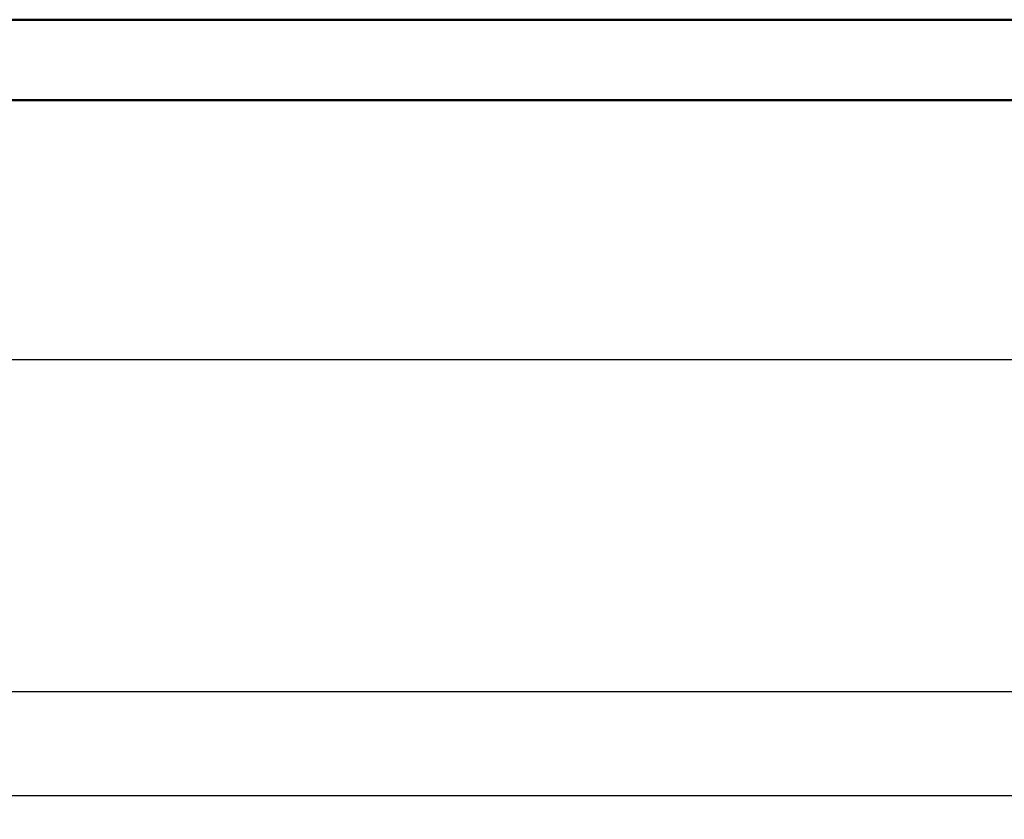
# Model space of a CAD drawing. Extents: x -7591 to -2491, y 6498 to 10061.
# Tile 101 of 125: x -4503 to -3738, y 9440 to 10061. Entities that reach past the tile are written whole.
import ezdxf

# ---------------------------------------------------------------- set-up
doc = ezdxf.new("R2010")
doc.units = 0
doc.header["$MEASUREMENT"] = 0
doc.layers.add('DIM49', color=4, linetype='CONTINUOUS')
doc.layers.add('LE_ALL', color=7, linetype='CONTINUOUS', lineweight=50)

# ---------------------------------------------------------------- blocks, each defined once
blk = doc.blocks.new('_D7', base_point=(-7222.87, 8289.06))
at = {"layer": 'DIM49', "color": 1}
blk.add_line((-7197.87, 9539.06), (-3170.71, 9539.06), dxfattribs=at)
blk = doc.blocks.new('_D10', base_point=(-7156.53, 8297.01))
at = {"layer": 'DIM49', "color": 1}
blk.add_line((-7131.53, 9797.01), (-3237.05, 9797.01), dxfattribs=at)
blk = doc.blocks.new('_D11', base_point=(-5184.29, 9373.43))
at = {"layer": 'DIM49', "color": 1}
blk.add_line((-5159.29, 9458.36), (-3237.05, 9458.36), dxfattribs=at)

msp = doc.modelspace()

# ---------------------------------------------------------------- linework, layer by layer
at = {"layer": 'LE_ALL', "color": 10}
for points in [[(-7590.98, 6498.47), (-2490.98, 6498.47), (-2490.98, 10060.97), (-7590.98, 10060.97), (-7590.98, 6498.47)], [(-7528.48, 6560.97), (-2553.48, 6560.97), (-2553.48, 9998.47), (-7528.48, 9998.47), (-7528.48, 6560.97)]]:
    msp.add_lwpolyline(points, dxfattribs=at)

# ---------------------------------------------------------------- block references
at = {"layer": 'DIM49'}
for name, p in [('_D10', (-7156.53, 8297.01)), ('_D7', (-7222.87, 8289.06)), ('_D11', (-5184.29, 9373.43))]:
    msp.add_blockref(name, p, dxfattribs=at)

doc.saveas('drawing.dxf')
